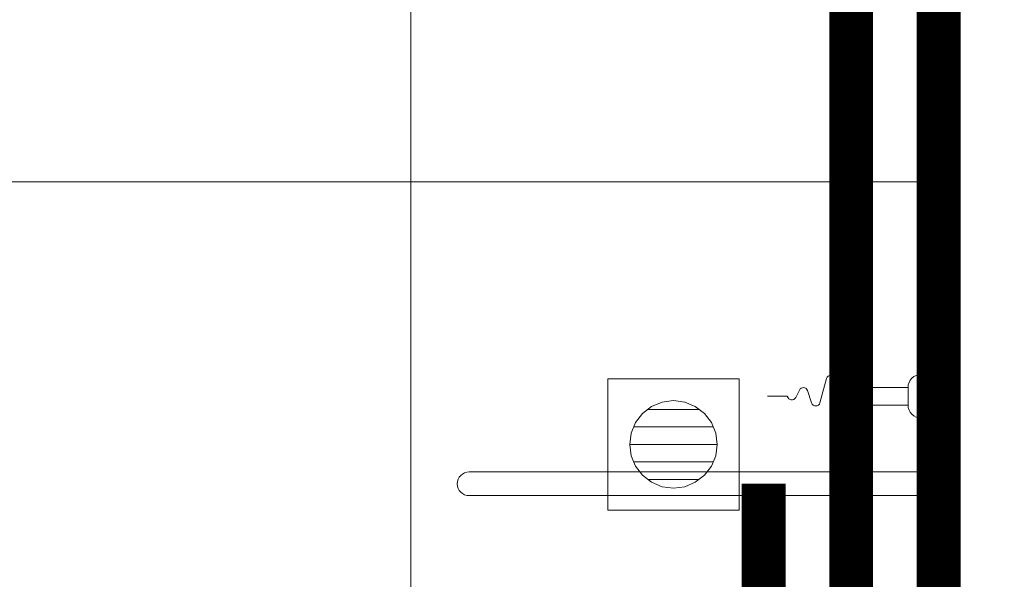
# Model space of a CAD drawing. Header units: millimetres. Extents: x -2074 to 12588, y -3630 to 101167.
# Tile 64 of 256: x 2935 to 3047, y -1389 to -1325. Entities that reach past the tile are written whole.
import ezdxf

# ---------------------------------------------------------------- set-up
doc = ezdxf.new("R2010")
doc.units = ezdxf.units.MM
doc.linetypes.add('CONTINOUS', pattern=[0])
for name, color, linetype, lineweight in [('SelinAr_BUD_posadzka', 7, 'Continuous', 20), ('SelinAr_BUD_posadzka cokoły', 5, 'Continuous', 18), ('SelinAr_BUD_posadzka okładziny ścienne', 5, 'Continuous', 20), ('SelinAr_BUD_posadzka wpusty', 150, 'KANAL_SANIT', 18), ('SelinAr_BUD_ściany', 7, 'Continuous', 25), ('SelinAr_WYP_armatura', 8, 'Continuous', 18), ('SelinAr_WYP_meble', 8, 'Continuous', 18)]:
    doc.layers.add(name, color=color, linetype=linetype, lineweight=lineweight)
doc.styles.get("Standard").update_dxf_attribs({"font": 'arial.ttf'})
doc.linetypes.add('_EL_VEDENI_NN_NADZ', pattern='A,0.39,-0.59,[109,cadkon.shx,S=0.2,R=0,X=0,Y=0],-1.97,0.39,-0.39', length=3.73)
doc.linetypes.add('KANAL_SANIT', pattern='A,12.7,-5.08,["KS",Standard,S=2.54,R=0,X=-2.54,Y=-1.27],-5.08', length=22.86)

# ---------------------------------------------------------------- blocks, each defined once
blk = doc.blocks.new('Poręcz NPS_Prosta')
at = {"linetype": 'Continuous', "lineweight": 20}
for p, q in [((4.23, 0), (-4.23, 0)), ((-4.23, -0.34), (-4.23, 0)), ((4.23, -0.34), (4.23, 0)), ((4.23, -0.34), (-4.23, -0.34)), ((-1.35, -0.34), (-1.35, -53.66)), ((1.35, -0.34), (1.35, -53.66))]:
    blk.add_line(p, q, dxfattribs=at)
blk.add_arc((0, -53.66), 1.35, 180, 0, dxfattribs=at)
blk = doc.blocks.new('ytyrtyrt')
at = {"layer": 'SelinAr_WYP_armatura', "flags": 128}
for points in [[(16872.75, 2243.22, -0.414214), (16871.25, 2241.72), (16869.25, 2241.72, -0.414214), (16867.75, 2243.22), (16867.75, 2245.22), (16872.75, 2245.22), (16872.75, 2244.72)], [(16870.25, 2235.72), (16868.24, 2234.89, 0.763382), (16868.36, 2233.93), (16872.2, 2233.39, -0.812896), (16872.26, 2232.41), (16869.51, 2231.65, 0.742851), (16869.49, 2230.69), (16870.9, 2230.23, -0.673417), (16870.96, 2229.31), (16870.1, 2228.88, 0.705472), (16870.2, 2227.95), (16870.25, 2227.94), (16870.25, 2225.67)]]:
    blk.add_lwpolyline(points, format="xyb", dxfattribs=at)
blk.add_lwpolyline([(16869.25, 2243.72), (16869.25, 2244.22, -0.414214), (16869.75, 2244.72), (16876.3, 2244.72, -0.414214), (16876.8, 2244.22), (16876.8, 2243.72, -0.414214), (16876.3, 2243.22), (16869.75, 2243.22, -0.414214)], format="xyb", close=True, dxfattribs=at)
blk.add_lwpolyline([(16869.25, 2241.72), (16871.25, 2241.72), (16871.25, 2235.72), (16869.25, 2235.72)], close=True, dxfattribs=at)
blk = doc.blocks.new('ewerwerwerwe')
at = {"layer": 'SelinAr_BUD_ściany'}
blk.add_lwpolyline([(3052.16, 1750.24), (3052.16, 1630.24), (3059.66, 1630.24), (3059.66, 1620.24), (3052.16, 1620.24), (3052.16, 1502.24), (3042.16, 1502.24), (3042.16, 1512.24), (2937.16, 1512.24), (2937.16, 1522.24), (3039.66, 1522.24), (3039.66, 1750.24)], dxfattribs=at)
at = {"layer": 'SelinAr_WYP_armatura', "color": 3, "xscale": -1, "rotation": 270}
blk.add_blockref('ytyrtyrt', (794.44, -15238.01), dxfattribs=at)
at = {"layer": 'SelinAr_WYP_meble', "color": 102, "linetype": 'Continuous', "lineweight": 20, "rotation": 270}
blk.add_blockref('Poręcz NPS_Prosta', (3039.66, 1622.24), dxfattribs=at)
blk = doc.blocks.new('K')
for p, q in [((14863.09, -7724.83), (14863.09, -7709.83)), ((14863.09, -7709.83), (14878.09, -7709.83)), ((14878.09, -7709.83), (14878.09, -7724.83)), ((14869.3, -7712.5), (14868.09, -7713)), ((14870.59, -7712.33), (14869.3, -7712.5)), ((14871.89, -7712.5), (14870.59, -7712.33)), ((14873.09, -7713), (14871.89, -7712.5)), ((14867.06, -7713.8), (14866.26, -7714.83)), ((14868.09, -7713), (14867.06, -7713.8)), ((14874.13, -7713.8), (14873.09, -7713)), ((14874.92, -7714.83), (14874.13, -7713.8)), ((14866.26, -7714.83), (14865.76, -7716.04)), ((14875.42, -7716.04), (14874.92, -7714.83)), ((14865.76, -7716.04), (14865.59, -7717.33)), ((14875.59, -7717.33), (14875.42, -7716.04)), ((14865.59, -7717.33), (14865.76, -7718.63)), ((14875.42, -7718.63), (14875.59, -7717.33)), ((14865.76, -7718.63), (14866.26, -7719.83)), ((14874.92, -7719.83), (14875.42, -7718.63)), ((14866.26, -7719.83), (14867.06, -7720.87)), ((14867.06, -7720.87), (14868.09, -7721.66)), ((14873.09, -7721.66), (14874.13, -7720.87)), ((14874.13, -7720.87), (14874.92, -7719.83)), ((14868.09, -7721.66), (14869.3, -7722.16)), ((14871.89, -7722.16), (14873.09, -7721.66)), ((14869.3, -7722.16), (14870.59, -7722.33)), ((14870.59, -7722.33), (14871.89, -7722.16)), ((14878.09, -7724.83), (14863.09, -7724.83))]:
    blk.add_line(p, q)
for points in [[(14867.66, -7713.33), (14873.52, -7713.33)], [(14866.05, -7715.33), (14875.13, -7715.33)], [(14865.59, -7717.33), (14875.59, -7717.33)], [(14866.05, -7719.33), (14875.13, -7719.33)], [(14867.66, -7721.33), (14873.52, -7721.33)]]:
    blk.add_lwpolyline(points)

msp = doc.modelspace()

# ---------------------------------------------------------------- block references
msp.add_blockref('ewerwerwerwe', (0, -3000))

# ---------------------------------------------------------------- next in the draw order: linework, layer by layer
at = {"layer": 'SelinAr_BUD_posadzka'}
for points in [[(3052.157, -1249.759), (3052.157, -1369.759), (3059.657, -1369.759), (3059.657, -1379.759), (3052.157, -1379.759), (3052.157, -1497.759), (3042.157, -1497.759), (3042.157, -1487.759), (2937.157, -1487.759), (2937.157, -1477.759), (3039.655, -1477.758), (3039.657, -1249.759)], [(2979.354, -1477.759), (2979.354, -1249.759)], [(3039.655, -1343.259), (2827.157, -1343.259)]]:
    msp.add_lwpolyline(points, dxfattribs=at)
at = {"layer": 'SelinAr_BUD_posadzka cokoły', "linetype": '_EL_VEDENI_NN_NADZ', "ltscale": 3, "const_width": 5}
msp.add_lwpolyline([(2937.157, -1477.759), (3039.655, -1477.758), (3039.655, -1249.759), (2827.157, -1249.759), (2827.157, -1477.759), (2837.157, -1477.759)], dxfattribs=at)
at = {"layer": 'SelinAr_BUD_posadzka okładziny ścienne', "color": 30, "linetype": 'CONTINOUS', "ltscale": 0.2, "const_width": 5}
msp.add_lwpolyline([(2837.157, -1467.759), (3029.655, -1467.758), (3029.655, -1259.759), (2837.157, -1259.759)], close=True, dxfattribs=at)
at = {"layer": 'SelinAr_BUD_posadzka okładziny ścienne', "color": 4, "linetype": 'CONTINOUS', "ltscale": 0.2, "const_width": 5}
msp.add_lwpolyline([(3019.657, -1377.759), (3019.657, -1457.759)], dxfattribs=at)

# ---------------------------------------------------------------- next in the draw order: block references
at = {"layer": 'SelinAr_BUD_posadzka wpusty', "xscale": -1, "rotation": 180}
msp.add_blockref('K', (-11861.238, -9090.59), dxfattribs=at)

doc.saveas('drawing.dxf')
